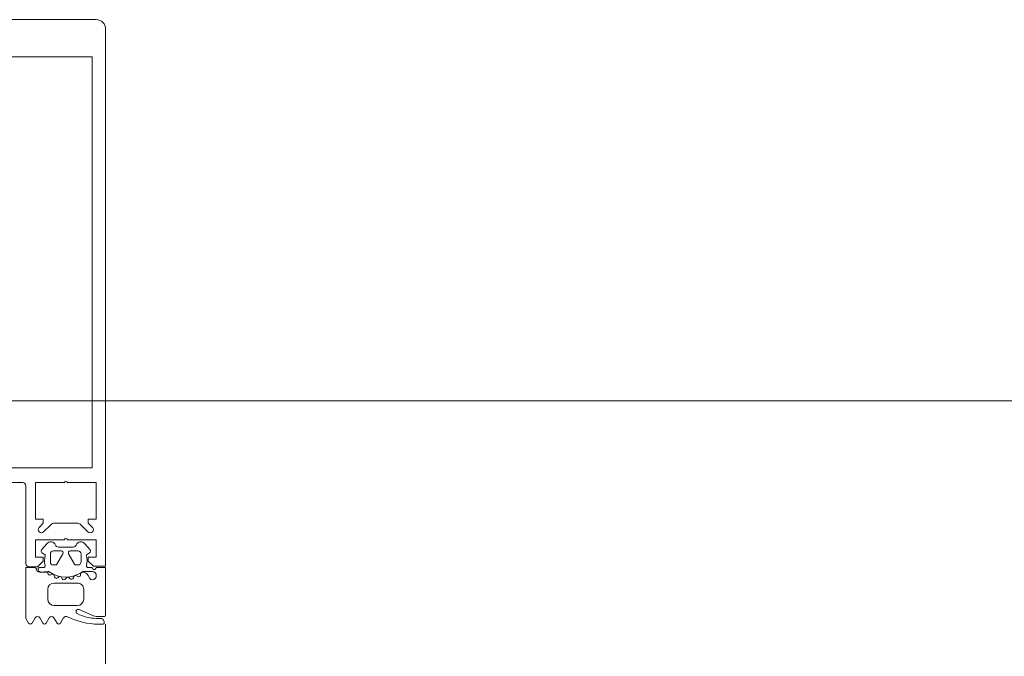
# Model space of a CAD drawing. Header units: centimetres. Extents: x -2424 to 1783, y 5 to 2907.
# Tile 73 of 94: x 337 to 352, y 1674 to 1684. Entities that reach past the tile are written whole.
import ezdxf

# ---------------------------------------------------------------- set-up
doc = ezdxf.new("R2010")
doc.units = ezdxf.units.CM
doc.linetypes.add('Długa kreska', pattern=[142.875, 95.25, -47.625])
for name, color, linetype, lineweight in [('A-DETL', 90, 'Continuous', 9), ('A-DETL-GENF', 92, 'Continuous', 13), ('A-GLAZ-CWMG', 51, 'Continuous', 9)]:
    doc.layers.add(name, color=color, linetype=linetype, lineweight=lineweight)

msp = doc.modelspace()

# ---------------------------------------------------------------- linework, layer by layer
at = {"layer": 'A-DETL', "color": 251, "linetype": 'Długa kreska', "lineweight": 9}
msp.add_line((536.377, 1678.001), (3.377, 1678.001), dxfattribs=at)
at = {"layer": 'A-DETL-GENF', "color": 251, "lineweight": 9, "extrusion": (0, 0, -1)}
for p, q in [((333.527, 1683.926), (338.227, 1683.926)), ((338.377, 1683.776), (338.377, 1682.393)), ((338.377, 1682.926), (338.377, 1677.265)), ((338.167, 1682.869), (338.167, 1677.265)), ((337.137, 1676.676), (337.137, 1675.466)), ((337.519, 1676.066), (337.413, 1675.96)), ((337.924, 1676.096), (337.59, 1676.096)), ((338.101, 1675.96), (337.995, 1676.066)), ((337.379, 1675.68), (337.46, 1675.777)), ((337.642, 1675.725), (337.872, 1675.725)), ((338.053, 1675.777), (338.135, 1675.68)), ((337.517, 1675.496), (337.517, 1675.616)), ((337.567, 1675.666), (337.687, 1675.666)), ((337.713, 1675.621), (337.62, 1675.461)), ((337.893, 1675.461), (337.801, 1675.621)), ((337.827, 1675.666), (337.947, 1675.666)), ((337.997, 1675.616), (337.997, 1675.496)), ((337.341, 1675.405), (337.406, 1675.405)), ((337.594, 1675.446), (337.567, 1675.446)), ((337.947, 1675.446), (337.919, 1675.446)), ((338.106, 1675.405), (338.167, 1675.405)), ((337.522, 1675.293), (337.536, 1675.3)), ((337.579, 1675.281), (337.584, 1675.261)), ((337.633, 1675.247), (337.644, 1675.256)), ((337.874, 1675.245), (337.879, 1675.259)), ((337.924, 1675.276), (337.943, 1675.266)), ((337.984, 1675.288), (337.985, 1675.302)), ((338.167, 1675.345), (338.038, 1675.345)), ((338.104, 1675.284), (338.132, 1675.235)), ((337.577, 1675.165), (337.937, 1675.165)), ((337.692, 1675.249), (337.702, 1675.231)), ((337.754, 1675.23), (337.761, 1675.242)), ((337.81, 1675.247), (337.824, 1675.233)), ((337.477, 1674.915), (337.477, 1675.065)), ((338.037, 1675.065), (338.037, 1674.915)), ((337.937, 1674.815), (337.577, 1674.815)), ((338.187, 1674.654), (337.966, 1674.752)), ((338.357, 1674.646), (338.228, 1674.646)), ((337.281, 1674.625), (337.232, 1674.54)), ((337.401, 1674.54), (337.352, 1674.625)), ((337.501, 1674.625), (337.453, 1674.54)), ((337.621, 1674.54), (337.572, 1674.625)), ((337.719, 1674.621), (337.673, 1674.54)), ((338.232, 1674.616), (338.293, 1674.616)), ((338.333, 1674.526), (338.266, 1674.526)), ((338.353, 1674.556), (338.353, 1674.546))]:
    msp.add_line(p, q, dxfattribs=at)
at = {"layer": 'A-DETL-GENF', "color": 251, "lineweight": 9, "extrusion": (0, 0, -1), "flags": 128}
for points in [[(-333.587, 1682.393), (-333.587, 1683.346), (-338.167, 1683.346), (-338.167, 1682.393)], [(-333.587, 1677.426), (-333.587, 1677.105), (-333.587, 1676.956), (-334.757, 1676.956), (-336.997, 1676.956), (-338.167, 1676.956), (-338.167, 1677.105), (-338.167, 1677.426)], [(-337.782, 1675.836), (-338.227, 1675.836), (-338.227, 1675.566), (-338.107, 1675.566), (-338.107, 1675.506), (-338.187, 1675.426), (-338.377, 1675.426), (-338.377, 1677.105), (-338.377, 1677.426)], [(-336.527, 1676.726), (-336.997, 1676.726), (-337.087, 1676.726)], [(-337.342, 1676.031), (-337.407, 1676.096), (-337.407, 1676.156), (-337.287, 1676.156), (-337.287, 1676.726), (-337.732, 1676.726)], [(-337.782, 1676.726), (-338.227, 1676.726), (-338.227, 1676.156), (-338.107, 1676.156), (-338.107, 1676.096), (-338.171, 1676.031)], [(-337.187, 1675.416), (-337.317, 1675.416), (-337.407, 1675.506), (-337.407, 1675.566), (-337.287, 1675.566), (-337.287, 1675.836), (-337.732, 1675.836)], [(-337.437, 1675.593), (-337.437, 1675.605), (-337.387, 1675.634)], [(-338.127, 1675.634), (-338.077, 1675.605), (-338.077, 1675.593)], [(-337.18, 1674.54), (-337.137, 1674.615), (-337.137, 1675.405), (-337.272, 1675.405)], [(-338.227, 1675.405), (-338.377, 1675.405), (-338.377, 1674.666)], [(-337.482, 1675.345), (-337.352, 1675.335), (-337.479, 1675.335), (-337.479, 1675.32)]]:
    msp.add_lwpolyline(points, dxfattribs=at)
at = {"layer": 'A-DETL-GENF', "color": 251, "lineweight": 9, "extrusion": (0, 0, -1)}
for centre, radius, start, end in [((-338.227, 1683.776), 0.15, 90, 180), ((-337.087, 1676.676), 0.05, 90, 180), ((-337.757, 1676.72), 0.0256, 12.6804, 167.3196), ((-337.377, 1675.996), 0.05, 225, 45), ((-337.59, 1675.996), 0.1, 45, 90), ((-337.924, 1675.996), 0.1, 90, 135), ((-338.136, 1675.996), 0.05, 135, 315), ((-337.522, 1675.725), 0.08, 40.0008, 157.375), ((-337.642, 1675.775), 0.05, 269.9966, 337.3769), ((-337.757, 1675.83), 0.0256, 12.6804, 167.3196), ((-337.872, 1675.775), 0.05, 202.6202, 269.9974), ((-337.992, 1675.725), 0.08, 22.6134, 140.0011), ((-337.402, 1675.66), 0.03, 299.9961, 40.0091), ((-337.741, 1675.514), 0.314, 346.8002, 14.4808), ((-337.567, 1675.616), 0.05, 0.007, 89.9886), ((-337.687, 1675.636), 0.03, 89.9965, 209.9951), ((-337.827, 1675.636), 0.03, 329.9953, 90.0042), ((-337.947, 1675.616), 0.05, 89.9877, 180.0079), ((-337.773, 1675.514), 0.314, 165.4957, 194.4999), ((-338.112, 1675.66), 0.03, 140.0081, 239.9928), ((-337.187, 1675.466), 0.05, 270, 0), ((-337.272, 1675.375), 0.03, 90.0008, 172.8093), ((-337.36, 1675.378), 0.033, 269.9978, 54.9077), ((-337.406, 1675.435), 0.03, 166.8002, 269.9978), ((-337.567, 1675.496), 0.05, 270.0068, 359.9887), ((-337.594, 1675.476), 0.03, 209.9928, 270.0084), ((-337.919, 1675.476), 0.03, 269.9857, 330.0042), ((-337.947, 1675.496), 0.05, 179.9875, 270.008), ((-338.107, 1675.436), 0.03, 270.903, 359.9793), ((-338.197, 1675.405), 0.03, 179.9978, 359.9978), ((-337.352, 1675.385), 0.05, 269.9889, 352.8241), ((-337.509, 1675.32), 0.03, 243.0068, 359.9866), ((-337.482, 1675.315), 0.03, 89.9978, 125.839), ((-337.757, 1675.696), 0.44, 234.9199, 305.839), ((-337.55, 1675.274), 0.03, 63.0009, 164.9963), ((-337.613, 1675.269), 0.03, 227.9949, 345.0023), ((-337.665, 1675.233), 0.0316, 48.0004, 149.9952), ((-337.788, 1675.225), 0.0316, 32.9873, 135.0068), ((-337.909, 1675.249), 0.0316, 18.0011, 119.9907), ((-337.957, 1675.289), 0.0272, 183.0125, 299.9868), ((-338.018, 1675.3), 0.0339, 3.0003, 90.8195), ((-338.038, 1675.295), 0.05, 54.9199, 89.9978), ((-338.017, 1675.234), 0.1, 90.8249, 149.9955), ((-338.167, 1675.28), 0.065, 89.9978, 269.9978), ((-337.577, 1675.065), 0.1, 359.9978, 89.9978), ((-337.728, 1675.246), 0.03, 212.9992, 329.9975), ((-337.846, 1675.254), 0.03, 197.9969, 314.9972), ((-337.937, 1675.065), 0.1, 89.9978, 179.9978), ((-338.167, 1675.255), 0.04, 269.9978, 330.004), ((-337.577, 1674.915), 0.1, 269.9978, 359.9978), ((-337.937, 1674.915), 0.1, 179.9978, 269.9978), ((-337.316, 1674.604), 0.041, 30.003, 149.9925), ((-337.537, 1674.604), 0.041, 29.9963, 149.9993), ((-337.763, 1674.594), 0.051, 31.8047, 116.6592), ((-337.952, 1674.721), 0.035, 298.0726, 113.9962), ((-338.232, 1675.246), 0.63, 269.9981, 298.0699), ((-338.228, 1674.746), 0.1, 270.0023, 293.9916), ((-338.357, 1674.666), 0.02, 180.0061, 269.9938), ((-337.206, 1674.555), 0.03, 209.9942, 330.0014), ((-337.427, 1674.555), 0.03, 209.9942, 330.0014), ((-337.647, 1674.555), 0.03, 209.9942, 330.0014), ((-338.266, 1675.596), 1.07, 269.9984, 296.658), ((-338.293, 1674.556), 0.06, 89.9876, 180.0101), ((-338.333, 1674.546), 0.02, 179.9598, 270.0205)]:
    msp.add_arc(centre, radius, start, end, dxfattribs=at)
at = {"layer": 'A-GLAZ-CWMG', "color": 251, "lineweight": 9}
msp.add_line((338.377, 1674.526), (338.377, 1670.726), dxfattribs=at)

doc.saveas('drawing.dxf')
